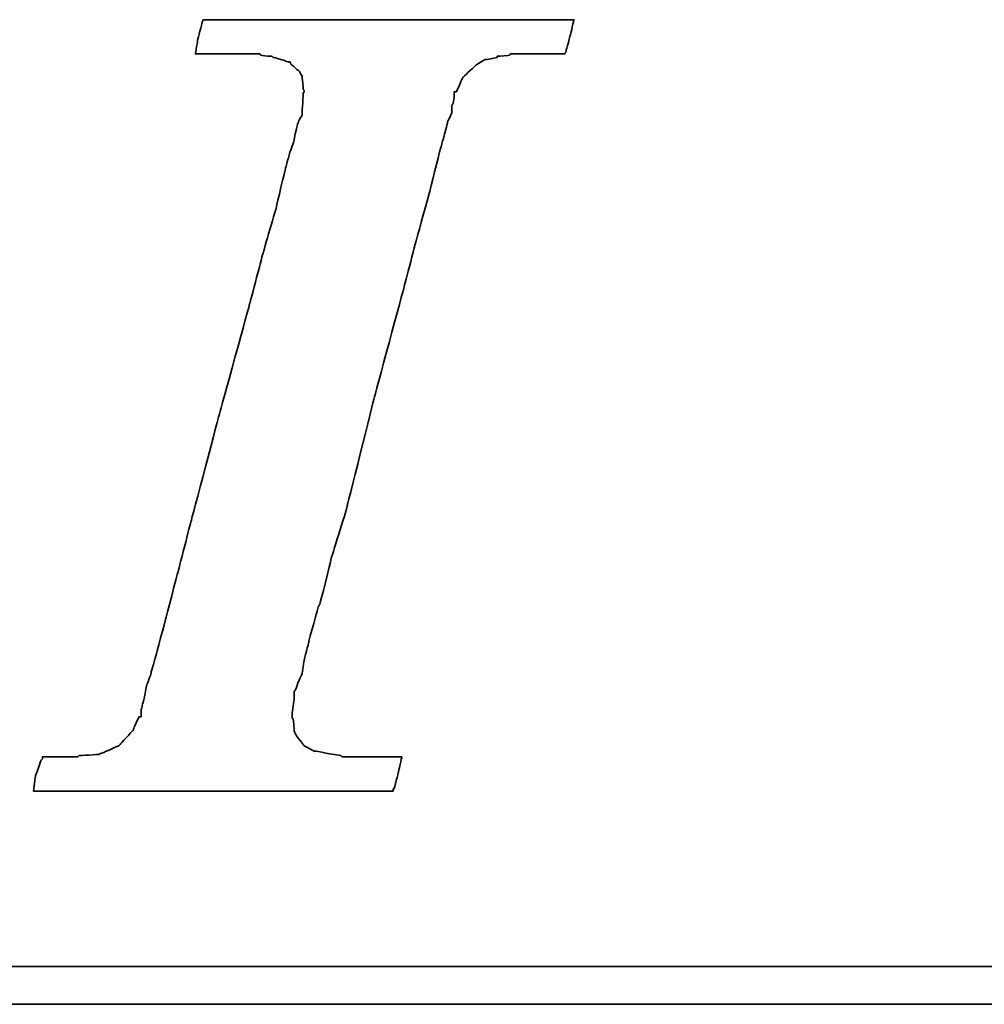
# Model space of a CAD drawing. Header units: millimetres. Extents: x 748 to 1024, y 329 to 423.
# Tile 33 of 52: x 957.21 to 959.19, y 360.04 to 362.05. Entities that reach past the tile are written whole.
import ezdxf

# ---------------------------------------------------------------- set-up
doc = ezdxf.new("R2010")
doc.units = ezdxf.units.MM
doc.header["$LTSCALE"] = 0.15
doc.layers.add('DIM', color=4, linetype='CONTINUOUS')
doc.layers.add('layer 1', color=7, linetype='CONTINUOUS')

# ---------------------------------------------------------------- blocks, each defined once
blk = doc.blocks.new('TBI MOTION logo(完整正式版)')
at = {"layer": 'layer 1', "color": 22, "lineweight": 35}
for points, knots in [([(-40.59125, -7.94375), (-40.59125, -7.94375), (-40.97375, -7.94375), (-40.97375, -7.94375), (-40.97375, -7.94375), (-40.97375, -7.94375), (-41.38125, -7.94375), (-41.38125, -7.94375), (-41.38125, -7.94375), (-41.38125, -7.94375), (-41.54875, -7.94375), (-41.54875, -7.94375), (-41.54875, -7.94375), (-41.54875, -7.94375), (-41.59875, -7.94375), (-41.59875, -7.94375), (-41.59875, -7.94375), (-41.59875, -7.94375), (-41.88375, -7.94375), (-41.88375, -7.94375), (-41.88375, -7.94375), (-41.88375, -7.94375), (-41.90875, -7.91875), (-41.90875, -7.91875), (-41.90875, -7.91875), (-41.90875, -7.91875), (-42.19875, -7.87125), (-42.19875, -7.87125), (-42.19875, -7.87125), (-42.19875, -7.87125), (-42.43875, -7.82375), (-42.43875, -7.82375), (-42.43875, -7.82375), (-42.43875, -7.82375), (-42.45875, -7.82375), (-42.45875, -7.82375), (-42.45875, -7.82375), (-42.45875, -7.82375), (-42.48625, -7.82375), (-42.48625, -7.82375), (-42.48625, -7.82375), (-42.48625, -7.82375), (-42.67625, -7.72375), (-42.67625, -7.72375), (-42.67625, -7.72375), (-42.67625, -7.72375), (-42.70125, -7.70375), (-42.70125, -7.70375), (-42.70125, -7.70375), (-42.70125, -7.70375), (-42.72375, -7.67875), (-42.72375, -7.67875), (-42.72375, -7.67875), (-42.72375, -7.67875), (-42.86875, -7.48875), (-42.86875, -7.48875), (-42.86875, -7.48875), (-42.86875, -7.48875), (-42.89375, -7.43875), (-42.89375, -7.43875), (-42.89375, -7.43875), (-42.89375, -7.43875), (-42.91875, -7.38875), (-42.91875, -7.38875), (-42.91875, -7.38875), (-42.91875, -7.38875), (-42.93875, -7.12875), (-42.93875, -7.12875), (-42.93875, -7.12875), (-42.93875, -7.12875), (-42.96375, -7.10375), (-42.96375, -7.10375), (-42.96375, -7.10375), (-42.96375, -7.10375), (-42.96375, -7.05375), (-42.96375, -7.05375), (-42.96375, -7.05375), (-42.96375, -7.05375), (-42.96375, -7.00875), (-42.96375, -7.00875), (-42.96375, -7.00875), (-42.96375, -7.00875), (-42.91875, -6.69625), (-42.91875, -6.69625), (-42.91875, -6.69625), (-42.91875, -6.69625), (-42.91875, -6.62375), (-42.91875, -6.62375), (-42.91875, -6.62375), (-42.91875, -6.62375), (-42.91875, -6.59625), (-42.91875, -6.59625), (-42.91875, -6.59625), (-42.91875, -6.59625), (-42.91875, -6.57375), (-42.91875, -6.57375), (-42.91875, -6.57375), (-42.91875, -6.57375), (-42.91875, -6.52875), (-42.91875, -6.52875), (-42.91875, -6.52875), (-42.91875, -6.52875), (-42.89375, -6.50375), (-42.89375, -6.50375), (-42.89375, -6.50375), (-42.89375, -6.50375), (-42.84375, -6.38375), (-42.84375, -6.38375), (-42.84375, -6.38375), (-42.84375, -6.38375), (-42.84375, -6.35875), (-42.84375, -6.35875), (-42.84375, -6.35875), (-42.84375, -6.35875), (-42.74625, -6.14375), (-42.74625, -6.14375), (-42.74625, -6.14375), (-42.74625, -6.14375), (-42.70125, -5.85375), (-42.70125, -5.85375), (-42.70125, -5.85375), (-42.70125, -5.85375), (-42.60375, -5.47125), (-42.60375, -5.47125), (-42.60375, -5.47125), (-42.60375, -5.47125), (-42.60375, -5.44875), (-42.60375, -5.44875), (-42.60375, -5.44875), (-42.60375, -5.44875), (-42.38875, -4.67875), (-42.38875, -4.67875), (-42.38875, -4.67875), (-42.38875, -4.67875), (-42.36375, -4.65375), (-42.36375, -4.65375), (-42.36375, -4.65375), (-42.36375, -4.65375), (-42.12375, -3.69625), (-42.12375, -3.69625), (-42.12375, -3.69625), (-42.12375, -3.69625), (-42.12375, -3.67374), (-42.12375, -3.67374), (-42.12375, -3.67374), (-42.12375, -3.67374), (-41.78875, -2.59374), (-41.78875, -2.59374), (-41.78875, -2.59374), (-41.78875, -2.59374), (-41.18875, -0.19375), (-41.18875, -0.19375), (-41.18875, -0.19375), (-41.18875, -0.19375), (-40.54375, 2.20624), (-40.54375, 2.20624), (-40.54375, 2.20624), (-40.54375, 2.20624), (-40.25375, 3.30875), (-40.25375, 3.30875), (-40.25375, 3.30875), (-40.25375, 3.30875), (-39.98875, 4.27125), (-39.98875, 4.27125), (-39.98875, 4.27125), (-39.98875, 4.27125), (-39.77375, 5.13125), (-39.77375, 5.13125), (-39.77375, 5.13125), (-39.77375, 5.13125), (-39.67875, 5.47125), (-39.67875, 5.47125), (-39.67875, 5.47125), (-39.67875, 5.47125), (-39.60375, 5.75625), (-39.60375, 5.75625), (-39.60375, 5.75625), (-39.60375, 5.75625), (-39.60375, 5.78125), (-39.60375, 5.78125), (-39.60375, 5.78125), (-39.60375, 5.78125), (-39.50875, 5.97125), (-39.50875, 5.97125), (-39.50875, 5.97125), (-39.50875, 5.97125), (-39.50875, 6.13875), (-39.50875, 6.13875), (-39.50875, 6.13875), (-39.50875, 6.13875), (-39.48625, 6.16625), (-39.48625, 6.16625), (-39.48625, 6.16625), (-39.48625, 6.16625), (-39.46125, 6.28625), (-39.46125, 6.28625), (-39.46125, 6.28625), (-39.46125, 6.28625), (-39.46125, 6.42625), (-39.46125, 6.42625), (-39.46125, 6.42625), (-39.46125, 6.42625), (-39.41375, 6.42625), (-39.41375, 6.42625), (-39.41375, 6.42625), (-39.41375, 6.42625), (-39.29375, 6.69125), (-39.29375, 6.69125), (-39.29375, 6.69125), (-39.29375, 6.69125), (-39.26875, 6.74125), (-39.26875, 6.74125), (-39.26875, 6.74125), (-39.26875, 6.74125), (-39.24375, 6.76625), (-39.24375, 6.76625), (-39.24375, 6.76625), (-39.24375, 6.76625), (-38.98375, 7.00624), (-38.98375, 7.00624), (-38.98375, 7.00624), (-38.98375, 7.00624), (-38.95625, 7.02624), (-38.95625, 7.02624), (-38.95625, 7.02624), (-38.95625, 7.02624), (-38.78875, 7.12624), (-38.78875, 7.12624), (-38.78875, 7.12624), (-38.78875, 7.12624), (-38.76375, 7.12624), (-38.76375, 7.12624), (-38.76375, 7.12624), (-38.76375, 7.12624), (-38.74375, 7.12624), (-38.74375, 7.12624), (-38.74375, 7.12624), (-38.74375, 7.12624), (-38.52875, 7.17125), (-38.52875, 7.17125), (-38.52875, 7.17125), (-38.52875, 7.17125), (-38.52875, 7.19624), (-38.52875, 7.19624), (-38.52875, 7.19624), (-38.52875, 7.19624), (-38.50375, 7.19624), (-38.50375, 7.19624), (-38.50375, 7.19624), (-38.50375, 7.19624), (-38.26125, 7.21875), (-38.26125, 7.21875), (-38.26125, 7.21875), (-38.26125, 7.21875), (-38.23875, 7.24624), (-38.23875, 7.24624), (-38.23875, 7.24624), (-38.23875, 7.24624), (-38.21625, 7.24624), (-38.21625, 7.24624), (-38.21625, 7.24624), (-38.21625, 7.24624), (-38.18875, 7.24624), (-38.18875, 7.24624), (-38.18875, 7.24624), (-38.18875, 7.24624), (-37.90375, 7.24624), (-37.90375, 7.24624), (-37.90375, 7.24624), (-37.90375, 7.24624), (-37.85375, 7.24624), (-37.85375, 7.24624), (-37.85375, 7.24624), (-37.85375, 7.24624), (-37.75875, 7.24624), (-37.75875, 7.24624), (-37.75875, 7.24624), (-37.75875, 7.24624), (-37.42375, 7.24624), (-37.42375, 7.24624), (-37.42375, 7.24624), (-37.42375, 7.24624), (-37.08875, 7.24624), (-37.08875, 7.24624), (-37.08875, 7.24624), (-37.08875, 7.24624), (-37.06375, 7.24624), (-37.06375, 7.24624), (-37.06375, 7.24624), (-37.06375, 7.24624), (-37.06375, 7.26624), (-37.06375, 7.26624), (-37.06375, 7.26624), (-37.06375, 7.26624), (-37.03875, 7.29125), (-37.03875, 7.29125), (-37.03875, 7.29125), (-37.03875, 7.29125), (-37.03875, 7.31625), (-37.03875, 7.31625), (-37.03875, 7.31625), (-37.03875, 7.31625), (-36.94125, 7.67625), (-36.94125, 7.67625), (-36.94125, 7.67625), (-36.94125, 7.67625), (-36.86875, 7.98625), (-36.86875, 7.98625), (-36.86875, 7.98625), (-36.86875, 7.98625), (-36.98875, 7.98625), (-36.98875, 7.98625), (-36.98875, 7.98625), (-36.98875, 7.98625), (-37.42375, 7.98625), (-37.42375, 7.98625), (-37.42375, 7.98625), (-37.42375, 7.98625), (-37.94875, 7.98625), (-37.94875, 7.98625), (-37.94875, 7.98625), (-37.94875, 7.98625), (-38.57375, 7.98625), (-38.57375, 7.98625), (-38.57375, 7.98625), (-38.57375, 7.98625), (-39.29375, 7.98625), (-39.29375, 7.98625), (-39.29375, 7.98625), (-39.29375, 7.98625), (-40.82875, 7.98625), (-40.82875, 7.98625), (-40.82875, 7.98625), (-40.82875, 7.98625), (-42.36375, 7.98625), (-42.36375, 7.98625), (-42.36375, 7.98625), (-42.36375, 7.98625), (-43.08375, 7.98625), (-43.08375, 7.98625), (-43.08375, 7.98625), (-43.08375, 7.98625), (-43.70875, 7.98625), (-43.70875, 7.98625), (-43.70875, 7.98625), (-43.70875, 7.98625), (-44.23375, 7.98625), (-44.23375, 7.98625), (-44.23375, 7.98625), (-44.23375, 7.98625), (-44.66875, 7.98625), (-44.66875, 7.98625), (-44.66875, 7.98625), (-44.66875, 7.98625), (-44.88375, 7.98625), (-44.88375, 7.98625), (-44.88375, 7.98625), (-44.88375, 7.98625), (-44.90875, 7.94125), (-44.90875, 7.94125), (-44.90875, 7.94125), (-44.90875, 7.94125), (-44.90875, 7.91625), (-44.90875, 7.91625), (-44.90875, 7.91625), (-44.90875, 7.91625), (-45.00375, 7.55625), (-45.00375, 7.55625), (-45.00375, 7.55625), (-45.00375, 7.55625), (-45.05375, 7.24624), (-45.05375, 7.24624), (-45.05375, 7.24624), (-45.05375, 7.24624), (-44.61875, 7.24624), (-44.61875, 7.24624), (-44.61875, 7.24624), (-44.61875, 7.24624), (-44.11375, 7.24624), (-44.11375, 7.24624), (-44.11375, 7.24624), (-44.11375, 7.24624), (-43.99375, 7.24624), (-43.99375, 7.24624), (-43.99375, 7.24624), (-43.99375, 7.24624), (-43.94625, 7.24624), (-43.94625, 7.24624), (-43.94625, 7.24624), (-43.94625, 7.24624), (-43.92374, 7.24624), (-43.92374, 7.24624), (-43.92374, 7.24624), (-43.92374, 7.24624), (-43.65875, 7.24624), (-43.65875, 7.24624), (-43.65875, 7.24624), (-43.65875, 7.24624), (-43.63875, 7.21875), (-43.63875, 7.21875), (-43.63875, 7.21875), (-43.63875, 7.21875), (-43.46875, 7.19624), (-43.46875, 7.19624), (-43.46875, 7.19624), (-43.46875, 7.19624), (-43.39875, 7.19624), (-43.39875, 7.19624), (-43.39875, 7.19624), (-43.39875, 7.19624), (-43.37125, 7.17125), (-43.37125, 7.17125), (-43.37125, 7.17125), (-43.37125, 7.17125), (-43.34875, 7.17125), (-43.34875, 7.17125), (-43.34875, 7.17125), (-43.34875, 7.17125), (-43.20375, 7.12624), (-43.20375, 7.12624), (-43.20375, 7.12624), (-43.20375, 7.12624), (-43.05875, 7.07624), (-43.05875, 7.07624), (-43.05875, 7.07624), (-43.05875, 7.07624), (-43.01375, 7.07624), (-43.01375, 7.07624), (-43.01375, 7.07624), (-43.01375, 7.07624), (-42.98875, 7.02624), (-42.98875, 7.02624), (-42.98875, 7.02624), (-42.98875, 7.02624), (-42.79875, 6.86125), (-42.79875, 6.86125), (-42.79875, 6.86125), (-42.79875, 6.86125), (-42.77375, 6.81125), (-42.77375, 6.81125), (-42.77375, 6.81125), (-42.77375, 6.81125), (-42.74625, 6.76625), (-42.74625, 6.76625), (-42.74625, 6.76625), (-42.74625, 6.76625), (-42.72375, 6.47625), (-42.72375, 6.47625), (-42.72375, 6.47625), (-42.72375, 6.47625), (-42.70125, 6.45124), (-42.70125, 6.45124), (-42.70125, 6.45124), (-42.70125, 6.45124), (-42.70125, 6.42625), (-42.70125, 6.42625), (-42.70125, 6.42625), (-42.70125, 6.42625), (-42.72375, 6.40625), (-42.72375, 6.40625), (-42.72375, 6.40625), (-42.72375, 6.40625), (-42.74625, 5.97125), (-42.74625, 5.97125), (-42.74625, 5.97125), (-42.74625, 5.97125), (-42.74625, 5.94625), (-42.74625, 5.94625), (-42.74625, 5.94625), (-42.74625, 5.94625), (-42.74625, 5.92625), (-42.74625, 5.92625), (-42.74625, 5.92625), (-42.74625, 5.92625), (-42.77375, 5.87625), (-42.77375, 5.87625), (-42.77375, 5.87625), (-42.77375, 5.87625), (-42.81875, 5.80625), (-42.81875, 5.80625), (-42.81875, 5.80625), (-42.81875, 5.80625), (-42.86875, 5.63625), (-42.86875, 5.63625), (-42.86875, 5.63625), (-42.86875, 5.63625), (-42.91875, 5.39625), (-42.91875, 5.39625), (-42.91875, 5.39625), (-42.91875, 5.39625), (-42.91875, 5.37124), (-42.91875, 5.37124), (-42.91875, 5.37124), (-42.91875, 5.37124), (-43.01375, 5.10874), (-43.01375, 5.10874), (-43.01375, 5.10874), (-43.01375, 5.10874), (-43.10875, 4.77124), (-43.10875, 4.77124), (-43.10875, 4.77124), (-43.10875, 4.77124), (-43.29875, 3.95625), (-43.29875, 3.95625), (-43.29875, 3.95625), (-43.29875, 3.95625), (-43.58875, 2.95125), (-43.58875, 2.95125), (-43.58875, 2.95125), (-43.58875, 2.95125), (-43.87375, 1.87125), (-43.87375, 1.87125), (-43.87375, 1.87125), (-43.87375, 1.87125), (-44.52625, -0.50374), (-44.52625, -0.50374), (-44.52625, -0.50374), (-44.52625, -0.50374), (-45.14875, -2.85375), (-45.14875, -2.85375), (-45.14875, -2.85375), (-45.14875, -2.85375), (-45.43375, -3.95875), (-45.43375, -3.95875), (-45.43375, -3.95875), (-45.43375, -3.95875), (-45.69875, -4.96875), (-45.69875, -4.96875), (-45.69875, -4.96875), (-45.69875, -4.96875), (-45.91375, -5.78375), (-45.91375, -5.78375), (-45.91375, -5.78375), (-45.91375, -5.78375), (-46.01375, -6.11875), (-46.01375, -6.11875), (-46.01375, -6.11875), (-46.01375, -6.11875), (-46.01375, -6.14375), (-46.01375, -6.14375), (-46.01375, -6.14375), (-46.01375, -6.14375), (-46.10875, -6.40875), (-46.10875, -6.40875), (-46.10875, -6.40875), (-46.10875, -6.40875), (-46.15375, -6.64875), (-46.15375, -6.64875), (-46.15375, -6.64875), (-46.15375, -6.64875), (-46.20375, -6.83875), (-46.20375, -6.83875), (-46.20375, -6.83875), (-46.20375, -6.83875), (-46.22875, -6.93375), (-46.22875, -6.93375), (-46.22875, -6.93375), (-46.22875, -6.93375), (-46.22875, -7.07875), (-46.22875, -7.07875), (-46.22875, -7.07875), (-46.22875, -7.07875), (-46.27375, -7.07875), (-46.27375, -7.07875), (-46.27375, -7.07875), (-46.27375, -7.07875), (-46.39375, -7.34375), (-46.39375, -7.34375), (-46.39375, -7.34375), (-46.39375, -7.34375), (-46.39375, -7.36875), (-46.39375, -7.36875), (-46.39375, -7.36875), (-46.39375, -7.36875), (-46.42125, -7.38875), (-46.42125, -7.38875), (-46.42125, -7.38875), (-46.42125, -7.38875), (-46.68375, -7.67875), (-46.68375, -7.67875), (-46.68375, -7.67875), (-46.68375, -7.67875), (-46.70875, -7.70375), (-46.70875, -7.70375), (-46.70875, -7.70375), (-46.70875, -7.70375), (-46.75375, -7.72375), (-46.75375, -7.72375), (-46.75375, -7.72375), (-46.75375, -7.72375), (-47.08875, -7.87125), (-47.08875, -7.87125), (-47.08875, -7.87125), (-47.08875, -7.87125), (-47.11625, -7.87125), (-47.11625, -7.87125), (-47.11625, -7.87125), (-47.11625, -7.87125), (-47.13875, -7.89375), (-47.13875, -7.89375), (-47.13875, -7.89375), (-47.13875, -7.89375), (-47.56875, -7.91875), (-47.56875, -7.91875), (-47.56875, -7.91875), (-47.56875, -7.91875), (-47.59625, -7.94375), (-47.59625, -7.94375), (-47.59625, -7.94375), (-47.59625, -7.94375), (-47.64375, -7.94375), (-47.64375, -7.94375), (-47.64375, -7.94375), (-47.64375, -7.94375), (-47.73625, -7.94375), (-47.73625, -7.94375), (-47.73625, -7.94375), (-47.73625, -7.94375), (-48.07375, -7.94375), (-48.07375, -7.94375), (-48.07375, -7.94375), (-48.07375, -7.94375), (-48.36125, -7.94375), (-48.36125, -7.94375), (-48.36125, -7.94375), (-48.36125, -7.94375), (-48.36125, -7.96625), (-48.36125, -7.96625), (-48.36125, -7.96625), (-48.36125, -7.96625), (-48.36125, -7.99125), (-48.36125, -7.99125), (-48.36125, -7.99125), (-48.36125, -7.99125), (-48.38875, -8.01375), (-48.38875, -8.01375), (-48.38875, -8.01375), (-48.38875, -8.01375), (-48.50875, -8.34875), (-48.50875, -8.34875), (-48.50875, -8.34875), (-48.50875, -8.34875), (-48.55375, -8.68625), (-48.55375, -8.68625), (-48.55375, -8.68625), (-48.55375, -8.68625), (-48.45875, -8.68625), (-48.45875, -8.68625), (-48.45875, -8.68625), (-48.45875, -8.68625), (-48.07375, -8.68625), (-48.07375, -8.68625), (-48.07375, -8.68625), (-48.07375, -8.68625), (-47.52375, -8.68625), (-47.52375, -8.68625), (-47.52375, -8.68625), (-47.52375, -8.68625), (-46.92375, -8.68625), (-46.92375, -8.68625), (-46.92375, -8.68625), (-46.92375, -8.68625), (-46.25375, -8.68625), (-46.25375, -8.68625), (-46.25375, -8.68625), (-46.25375, -8.68625), (-46.20375, -8.68625), (-46.20375, -8.68625), (-46.20375, -8.68625), (-46.20375, -8.68625), (-44.71375, -8.68625), (-44.71375, -8.68625), (-44.71375, -8.68625), (-44.71375, -8.68625), (-43.22875, -8.68625), (-43.22875, -8.68625), (-43.22875, -8.68625), (-43.22875, -8.68625), (-42.55875, -8.68625), (-42.55875, -8.68625), (-42.55875, -8.68625), (-42.55875, -8.68625), (-42.50875, -8.68625), (-42.50875, -8.68625), (-42.50875, -8.68625), (-42.50875, -8.68625), (-41.93375, -8.68625), (-41.93375, -8.68625), (-41.93375, -8.68625), (-41.93375, -8.68625), (-41.38125, -8.68625), (-41.38125, -8.68625), (-41.38125, -8.68625), (-41.38125, -8.68625), (-40.97375, -8.68625), (-40.97375, -8.68625), (-40.97375, -8.68625), (-40.97375, -8.68625), (-40.78125, -8.68625), (-40.78125, -8.68625), (-40.78125, -8.68625), (-40.78125, -8.68625), (-40.78125, -8.63875), (-40.78125, -8.63875), (-40.78125, -8.63875), (-40.78125, -8.63875), (-40.75875, -8.63875), (-40.75875, -8.63875), (-40.75875, -8.63875), (-40.75875, -8.63875), (-40.66375, -8.27875), (-40.66375, -8.27875), (-40.66375, -8.27875), (-40.66375, -8.27875), (-40.59125, -7.94375), (-40.59125, -7.94375)], [0, 0, 0, 0, 0.00558659, 0.00558659, 0.00558659, 0.0055866, 0.01117318, 0.01117318, 0.01117318, 0.01117319, 0.01675978, 0.01675978, 0.01675978, 0.01675979, 0.02234637, 0.02234637, 0.02234637, 0.02234638, 0.02793296, 0.02793296, 0.02793296, 0.02793297, 0.03351955, 0.03351955, 0.03351955, 0.03351956, 0.03910615, 0.03910615, 0.03910615, 0.03910616, 0.04469274, 0.04469274, 0.04469274, 0.04469275, 0.05027933, 0.05027933, 0.05027933, 0.05027934, 0.05586592, 0.05586592, 0.05586592, 0.05586593, 0.06145251, 0.06145251, 0.06145251, 0.06145252, 0.06703911, 0.06703911, 0.06703911, 0.06703912, 0.0726257, 0.0726257, 0.0726257, 0.07262571, 0.07821229, 0.07821229, 0.07821229, 0.0782123, 0.08379888, 0.08379888, 0.08379888, 0.08379889, 0.08938547, 0.08938547, 0.08938547, 0.08938548, 0.09497207, 0.09497207, 0.09497207, 0.09497208, 0.10055866, 0.10055866, 0.10055866, 0.10055867, 0.10614525, 0.10614525, 0.10614525, 0.10614526, 0.11173184, 0.11173184, 0.11173184, 0.11173185, 0.11731844, 0.11731844, 0.11731844, 0.11731845, 0.12290503, 0.12290503, 0.12290503, 0.12290504, 0.12849162, 0.12849162, 0.12849162, 0.12849163, 0.13407821, 0.13407821, 0.13407821, 0.13407822, 0.1396648, 0.1396648, 0.1396648, 0.13966481, 0.1452514, 0.1452514, 0.1452514, 0.14525141, 0.15083799, 0.15083799, 0.15083799, 0.150838, 0.15642458, 0.15642458, 0.15642458, 0.15642459, 0.16201117, 0.16201117, 0.16201117, 0.16201118, 0.16759777, 0.16759777, 0.16759777, 0.16759778, 0.17318436, 0.17318436, 0.17318436, 0.17318437, 0.17877095, 0.17877095, 0.17877095, 0.17877096, 0.18435754, 0.18435754, 0.18435754, 0.18435755, 0.18994413, 0.18994413, 0.18994413, 0.18994414, 0.19553073, 0.19553073, 0.19553073, 0.19553074, 0.20111732, 0.20111732, 0.20111732, 0.20111733, 0.20670391, 0.20670391, 0.20670391, 0.20670392, 0.2122905, 0.2122905, 0.2122905, 0.21229051, 0.21787709, 0.21787709, 0.21787709, 0.2178771, 0.22346369, 0.22346369, 0.22346369, 0.2234637, 0.22905028, 0.22905028, 0.22905028, 0.22905029, 0.23463687, 0.23463687, 0.23463687, 0.23463688, 0.24022346, 0.24022346, 0.24022346, 0.24022347, 0.24581006, 0.24581006, 0.24581006, 0.24581007, 0.25139665, 0.25139665, 0.25139665, 0.25139666, 0.25698324, 0.25698324, 0.25698324, 0.25698325, 0.26256983, 0.26256983, 0.26256983, 0.26256984, 0.26815642, 0.26815642, 0.26815642, 0.26815643, 0.27374302, 0.27374302, 0.27374302, 0.27374303, 0.27932961, 0.27932961, 0.27932961, 0.27932962, 0.2849162, 0.2849162, 0.2849162, 0.28491621, 0.29050279, 0.29050279, 0.29050279, 0.2905028, 0.29608939, 0.29608939, 0.29608939, 0.2960894, 0.30167598, 0.30167598, 0.30167598, 0.30167599, 0.30726257, 0.30726257, 0.30726257, 0.30726258, 0.31284916, 0.31284916, 0.31284916, 0.31284917, 0.31843575, 0.31843575, 0.31843575, 0.31843576, 0.32402235, 0.32402235, 0.32402235, 0.32402236, 0.32960894, 0.32960894, 0.32960894, 0.32960895, 0.33519553, 0.33519553, 0.33519553, 0.33519554, 0.34078212, 0.34078212, 0.34078212, 0.34078213, 0.34636872, 0.34636872, 0.34636872, 0.34636873, 0.35195531, 0.35195531, 0.35195531, 0.35195532, 0.3575419, 0.3575419, 0.3575419, 0.35754191, 0.36312849, 0.36312849, 0.36312849, 0.3631285, 0.36871508, 0.36871508, 0.36871508, 0.36871509, 0.37430168, 0.37430168, 0.37430168, 0.37430169, 0.37988827, 0.37988827, 0.37988827, 0.37988828, 0.38547486, 0.38547486, 0.38547486, 0.38547487, 0.39106145, 0.39106145, 0.39106145, 0.39106146, 0.39664804, 0.39664804, 0.39664804, 0.39664805, 0.40223464, 0.40223464, 0.40223464, 0.40223465, 0.40782123, 0.40782123, 0.40782123, 0.40782124, 0.41340782, 0.41340782, 0.41340782, 0.41340783, 0.41899441, 0.41899441, 0.41899441, 0.41899442, 0.42458101, 0.42458101, 0.42458101, 0.42458102, 0.4301676, 0.4301676, 0.4301676, 0.43016761, 0.43575419, 0.43575419, 0.43575419, 0.4357542, 0.44134078, 0.44134078, 0.44134078, 0.44134079, 0.44692737, 0.44692737, 0.44692737, 0.44692738, 0.45251397, 0.45251397, 0.45251397, 0.45251398, 0.45810056, 0.45810056, 0.45810056, 0.45810057, 0.46368715, 0.46368715, 0.46368715, 0.46368716, 0.46927374, 0.46927374, 0.46927374, 0.46927375, 0.47486034, 0.47486034, 0.47486034, 0.47486035, 0.48044693, 0.48044693, 0.48044693, 0.48044694, 0.48603352, 0.48603352, 0.48603352, 0.48603353, 0.49162011, 0.49162011, 0.49162011, 0.49162012, 0.4972067, 0.4972067, 0.4972067, 0.49720671, 0.5027933, 0.5027933, 0.5027933, 0.50279331, 0.50837989, 0.50837989, 0.50837989, 0.5083799, 0.51396648, 0.51396648, 0.51396648, 0.51396649, 0.51955307, 0.51955307, 0.51955307, 0.51955308, 0.52513966, 0.52513966, 0.52513966, 0.52513967, 0.53072626, 0.53072626, 0.53072626, 0.53072627, 0.53631285, 0.53631285, 0.53631285, 0.53631286, 0.54189944, 0.54189944, 0.54189944, 0.54189945, 0.54748603, 0.54748603, 0.54748603, 0.54748604, 0.55307263, 0.55307263, 0.55307263, 0.55307264, 0.55865922, 0.55865922, 0.55865922, 0.55865923, 0.56424581, 0.56424581, 0.56424581, 0.56424582, 0.5698324, 0.5698324, 0.5698324, 0.56983241, 0.57541899, 0.57541899, 0.57541899, 0.575419, 0.58100559, 0.58100559, 0.58100559, 0.5810056, 0.58659218, 0.58659218, 0.58659218, 0.58659219, 0.59217877, 0.59217877, 0.59217877, 0.59217878, 0.59776536, 0.59776536, 0.59776536, 0.59776537, 0.60335196, 0.60335196, 0.60335196, 0.60335197, 0.60893855, 0.60893855, 0.60893855, 0.60893856, 0.61452514, 0.61452514, 0.61452514, 0.61452515, 0.62011173, 0.62011173, 0.62011173, 0.62011174, 0.62569832, 0.62569832, 0.62569832, 0.62569833, 0.63128492, 0.63128492, 0.63128492, 0.63128493, 0.63687151, 0.63687151, 0.63687151, 0.63687152, 0.6424581, 0.6424581, 0.6424581, 0.64245811, 0.64804469, 0.64804469, 0.64804469, 0.6480447, 0.65363128, 0.65363128, 0.65363128, 0.65363129, 0.65921788, 0.65921788, 0.65921788, 0.65921789, 0.66480447, 0.66480447, 0.66480447, 0.66480448, 0.67039106, 0.67039106, 0.67039106, 0.67039107, 0.67597765, 0.67597765, 0.67597765, 0.67597766, 0.68156425, 0.68156425, 0.68156425, 0.68156426, 0.68715084, 0.68715084, 0.68715084, 0.68715085, 0.69273743, 0.69273743, 0.69273743, 0.69273744, 0.69832402, 0.69832402, 0.69832402, 0.69832403, 0.70391061, 0.70391061, 0.70391061, 0.70391062, 0.70949721, 0.70949721, 0.70949721, 0.70949722, 0.7150838, 0.7150838, 0.7150838, 0.71508381, 0.72067039, 0.72067039, 0.72067039, 0.7206704, 0.72625698, 0.72625698, 0.72625698, 0.72625699, 0.73184358, 0.73184358, 0.73184358, 0.73184359, 0.73743017, 0.73743017, 0.73743017, 0.73743018, 0.74301676, 0.74301676, 0.74301676, 0.74301677, 0.74860335, 0.74860335, 0.74860335, 0.74860336, 0.75418994, 0.75418994, 0.75418994, 0.75418995, 0.75977654, 0.75977654, 0.75977654, 0.75977655, 0.76536313, 0.76536313, 0.76536313, 0.76536314, 0.77094972, 0.77094972, 0.77094972, 0.77094973, 0.77653631, 0.77653631, 0.77653631, 0.77653632, 0.78212291, 0.78212291, 0.78212291, 0.78212292, 0.7877095, 0.7877095, 0.7877095, 0.78770951, 0.79329609, 0.79329609, 0.79329609, 0.7932961, 0.79888268, 0.79888268, 0.79888268, 0.79888269, 0.80446927, 0.80446927, 0.80446927, 0.80446928, 0.81005587, 0.81005587, 0.81005587, 0.81005588, 0.81564246, 0.81564246, 0.81564246, 0.81564247, 0.82122905, 0.82122905, 0.82122905, 0.82122906, 0.82681564, 0.82681564, 0.82681564, 0.82681565, 0.83240223, 0.83240223, 0.83240223, 0.83240224, 0.83798883, 0.83798883, 0.83798883, 0.83798884, 0.84357542, 0.84357542, 0.84357542, 0.84357543, 0.84916201, 0.84916201, 0.84916201, 0.84916202, 0.8547486, 0.8547486, 0.8547486, 0.85474861, 0.8603352, 0.8603352, 0.8603352, 0.86033521, 0.86592179, 0.86592179, 0.86592179, 0.8659218, 0.87150838, 0.87150838, 0.87150838, 0.87150839, 0.87709497, 0.87709497, 0.87709497, 0.87709498, 0.88268156, 0.88268156, 0.88268156, 0.88268157, 0.88826816, 0.88826816, 0.88826816, 0.88826817, 0.89385475, 0.89385475, 0.89385475, 0.89385476, 0.89944134, 0.89944134, 0.89944134, 0.89944135, 0.90502793, 0.90502793, 0.90502793, 0.90502794, 0.91061453, 0.91061453, 0.91061453, 0.91061454, 0.91620112, 0.91620112, 0.91620112, 0.91620113, 0.92178771, 0.92178771, 0.92178771, 0.92178772, 0.9273743, 0.9273743, 0.9273743, 0.92737431, 0.93296089, 0.93296089, 0.93296089, 0.9329609, 0.93854749, 0.93854749, 0.93854749, 0.9385475, 0.94413408, 0.94413408, 0.94413408, 0.94413409, 0.94972067, 0.94972067, 0.94972067, 0.94972068, 0.95530726, 0.95530726, 0.95530726, 0.95530727, 0.96089385, 0.96089385, 0.96089385, 0.96089386, 0.96648045, 0.96648045, 0.96648045, 0.96648046, 0.97206704, 0.97206704, 0.97206704, 0.97206705, 0.97765363, 0.97765363, 0.97765363, 0.97765364, 0.98324022, 0.98324022, 0.98324022, 0.98324023, 0.98882682, 0.98882682, 0.98882682, 0.98882683, 0.99441341, 0.99441341, 0.99441341, 0.99441342, 1, 1, 1, 1]), ([(75.90875, -9.47875), (75.90875, -9.47875), (75.90875, -12.28625), (75.90875, -12.28625), (75.90875, -12.28625), (75.90875, -12.28625), (75.90875, -12.47875), (75.90875, -12.47875), (75.90875, -12.47875), (75.90875, -12.47875), (75.71625, -12.47875), (75.71625, -12.47875), (75.71625, -12.47875), (75.71625, -12.47875), (-88.32875, -12.47875), (-88.32875, -12.47875), (-88.32875, -12.47875), (-88.32875, -12.47875), (-88.32875, -13.29375), (-88.32875, -13.29375), (-88.32875, -13.29375), (-88.32875, -13.29375), (82.89125, -13.29375), (82.89125, -13.29375), (82.89125, -13.29375), (82.89125, -13.29375), (75.90875, -9.47875), (75.90875, -9.47875)], [0, 0, 0, 0, 0.14285714, 0.14285714, 0.14285714, 0.14285715, 0.28571429, 0.28571429, 0.28571429, 0.2857143, 0.42857143, 0.42857143, 0.42857143, 0.42857144, 0.57142857, 0.57142857, 0.57142857, 0.57142858, 0.71428571, 0.71428571, 0.71428571, 0.71428572, 0.85714286, 0.85714286, 0.85714286, 0.85714287, 1, 1, 1, 1])]:
    blk.add_open_spline(points, degree=3, knots=knots, dxfattribs=at)

msp = doc.modelspace()

# ---------------------------------------------------------------- block references
at = {"layer": 'DIM', "color": 7, "xscale": 0.0948836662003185, "yscale": 0.0948836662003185, "zscale": 0.0948836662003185}
msp.add_blockref('TBI MOTION logo(完整正式版)', (961.8477, 361.2967), dxfattribs=at)

doc.saveas('drawing.dxf')
